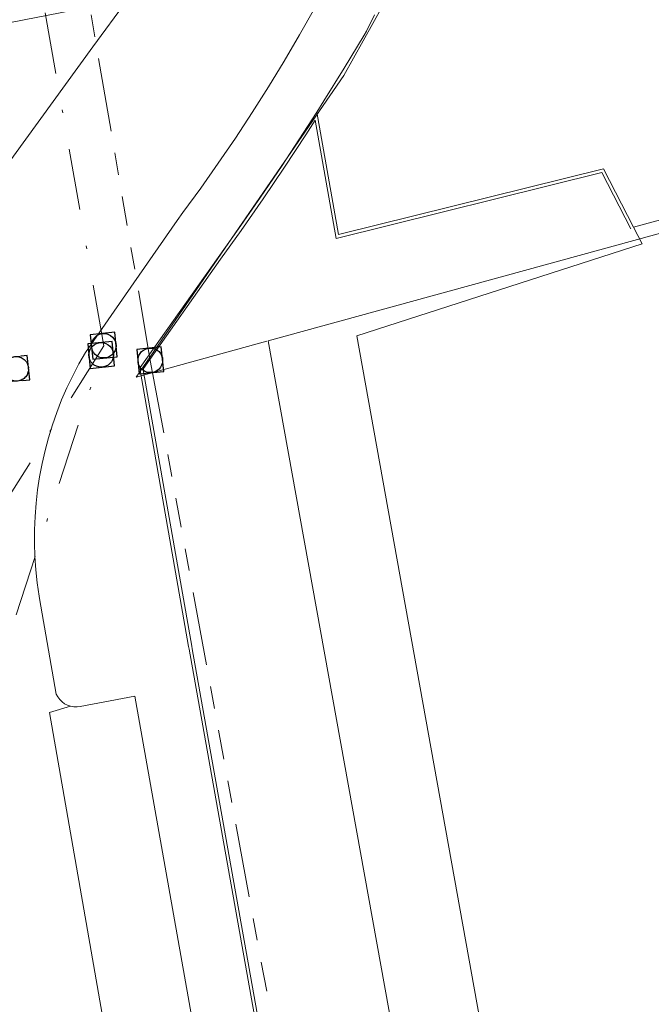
# Model space of a CAD drawing. Header units: metres. Extents: x 174255 to 175175, y 462028 to 462911.
# Tile 21 of 256: x 174414 to 174435, y 462281 to 462313. Entities that reach past the tile are written whole.
import ezdxf

# ---------------------------------------------------------------- set-up
doc = ezdxf.new("R2010")
doc.units = ezdxf.units.M
for name, pattern in [('RI-DRAINAGE', [19.2, 6, -1.8, 1.8, -1.8, 2.4, -1.8, 1.8, -1.8]), ('RI-HWA', [7.4, 5, -2.4]), ('RI-VWA', [11, 5, -3, 0, -3])]:
    doc.linetypes.add(name, pattern=pattern)
for name, color, linetype, lineweight in [('B-WE-OG-TERREIN_AGRARISCH-G', 8, 'Continuous', 20), ('B-WE-OG-TERREIN_ERF-G', 8, 'Continuous', 20), ('B-WE-OG-TERREIN_GROEN-G', 8, 'Continuous', 20), ('B-WE-OG-WEG_VERHARD_OPEN -G', 8, 'Continuous', 20), ('B-WE-RI-DRAINAGE-G', 8, 'RI-DRAINAGE', 20), ('B-WE-RI-DRAINAGE_RIOOLPUT_INSPECTIEPUT-S', 8, 'Continuous', 20), ('B-WE-RI-HWA_RIOOLPUT_INSPECTIEPUT-S', 8, 'RI-HWA', 20), ('B-WE-RI-VWA-G', 8, 'RI-VWA', 20), ('B-WE-RI-VWA_RIOOLPUT_INSPECTIEPUT-S', 8, 'Continuous', 20), ('B-XX-KG-GRENS_PERCEEL-BEREKEND-G', 213, 'Continuous', 20), ('B-XX-KG-GRENS_PERCEEL-G', 213, 'Continuous', 20)]:
    doc.layers.add(name, color=color, linetype=linetype, lineweight=lineweight)

# ---------------------------------------------------------------- blocks, each defined once
blk = doc.blocks.new('B-SRI-PUT_VWA-SO')
at = {"flags": 128}
blk.add_lwpolyline([(-2, 2), (2, 2), (2, -2), (-2, -2)], close=True, dxfattribs=at)
at = {"lineweight": -3, "flags": 128}
blk.add_lwpolyline([(2, -2), (2, 2), (-2, 2), (-2, -2)], close=True, dxfattribs=at)
at = {"lineweight": -3}
blk.add_circle((0, 0), 2, dxfattribs=at)

msp = doc.modelspace()

# ---------------------------------------------------------------- linework, layer by layer
at = {"layer": 'B-WE-OG-TERREIN_AGRARISCH-G'}
msp.add_lwpolyline([(174518.147, 462329.354), (174517.692, 462329.226), (174461.861, 462313.57), (174433.957, 462305.975)], dxfattribs=at)
at = {"layer": 'B-WE-OG-TERREIN_ERF-G'}
msp.add_lwpolyline([(174425.526, 462312.895), (174425.261, 462312.363), (174425.192, 462312.23), (174424.544, 462311.158), (174423.882, 462310.094), (174423.647, 462309.728)], dxfattribs=at)
at = {"layer": 'B-WE-OG-TERREIN_GROEN-G'}
for points in [[(174411.581, 462305.289), (174416.361, 462311.849), (174417.476, 462313.38)], [(174416.127, 462313.119), (174412.047, 462312.332)], [(174433.957, 462305.975), (174432.979, 462307.877), (174424.356, 462305.735), (174423.647, 462309.728), (174423.206, 462309.038), (174422.517, 462307.992), (174421.815, 462306.954), (174421.1, 462305.925), (174420.434, 462304.993), (174417.902, 462301.409), (174417.91, 462301.258), (174419.476, 462292.322), (174419.49, 462292.236), (174425.004, 462261.316), (174426.6, 462252.366), (174429.193, 462237.827), (174430.213, 462232.187), (174433.198, 462214.083)], [(174433.868, 462305.929), (174432.926, 462307.761), (174424.276, 462305.612), (174423.593, 462309.458), (174423.29, 462308.984), (174422.6, 462307.936), (174421.897, 462306.897), (174421.182, 462305.867), (174420.516, 462304.935), (174418.004, 462301.38), (174418.01, 462301.269), (174419.575, 462292.339), (174419.589, 462292.253), (174425.102, 462261.334), (174426.698, 462252.384), (174429.291, 462237.845), (174430.312, 462232.204), (174433.308, 462214.033)], [(174429.434, 462276.592), (174429.145, 462279.096), (174424.955, 462302.442), (174434.234, 462305.435), (174433.957, 462305.975)]]:
    msp.add_lwpolyline(points, dxfattribs=at)
at = {"layer": 'B-WE-OG-WEG_VERHARD_OPEN -G'}
for points in [[(174415.636, 462290.381), (174415.535, 462290.415), (174415.441, 462290.463), (174415.356, 462290.526), (174415.281, 462290.6), (174415.217, 462290.685), (174415.168, 462290.778), (174414.623, 462293.895), (174414.611, 462293.967), (174414.549, 462294.396), (174414.502, 462294.828), (174414.472, 462295.261), (174414.457, 462295.695), (174414.459, 462296.129), (174414.477, 462296.562), (174414.51, 462296.995), (174414.559, 462297.426), (174414.625, 462297.855), (174414.706, 462298.281), (174414.803, 462298.705), (174414.915, 462299.124), (174415.042, 462299.539), (174415.185, 462299.948), (174415.343, 462300.353), (174415.516, 462300.751), (174415.703, 462301.142), (174415.904, 462301.527), (174416.12, 462301.903), (174417.689, 462304.165), (174419.098, 462306.196), (174419.29, 462306.454), (174419.873, 462307.254), (174420.442, 462308.063), (174420.999, 462308.881), (174421.542, 462309.707), (174422.071, 462310.543), (174422.587, 462311.387), (174423.089, 462312.239), (174423.578, 462313.099)], [(174422.908, 462260.951), (174420.244, 462276.515), (174417.726, 462290.712), (174415.951, 462290.373), (174415.846, 462290.359), (174415.74, 462290.362), (174415.636, 462290.381)], [(174415.636, 462290.381), (174414.949, 462290.183), (174420.131, 462260.467)]]:
    msp.add_lwpolyline(points, dxfattribs=at)
at = {"layer": 'B-WE-RI-DRAINAGE-G', "ltscale": 0.4}
for p, q in [((174406.186, 462372.031), (174418.229, 462301.643)), ((174418.229, 462301.643), (174431.585, 462229.237))]:
    msp.add_line(p, q, dxfattribs=at)
at = {"layer": 'B-WE-RI-VWA-G', "ltscale": 0.4}
for p, q in [((174416.713, 462302.12), (174406.39, 462360.809)), ((174416.713, 462302.12), (174405.399, 462284.147)), ((174411.059, 462284.808), (174416.63, 462301.819))]:
    msp.add_line(p, q, dxfattribs=at)
at = {"layer": 'B-XX-KG-GRENS_PERCEEL-BEREKEND-G'}
for points in [[(174422.069, 462302.278), (174433.962, 462305.541), (174474.506, 462316.682), (174516.191, 462328.137), (174519.196, 462328.959)], [(174422.069, 462302.278), (174426.775, 462276.182)]]:
    msp.add_lwpolyline(points, dxfattribs=at)
at = {"layer": 'B-XX-KG-GRENS_PERCEEL-G', "flags": 128}
msp.add_lwpolyline([(174422.017, 462302.272), (174417.764, 462301.099), (174418.36, 462301.964), (174424.531, 462310.917), (174425.787, 462313.171), (174426.692, 462315.274), (174427.351, 462317.582), (174427.74, 462320.395), (174427.789, 462322.618), (174427.64, 462325.042), (174427.309, 462327.175), (174421.846, 462356.694)], dxfattribs=at)

# ---------------------------------------------------------------- block references
at = {"layer": 'B-WE-RI-DRAINAGE_RIOOLPUT_INSPECTIEPUT-S', "xscale": 0.1999999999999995, "yscale": 0.1999999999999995, "zscale": 0.1999999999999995, "rotation": 5.739328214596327}
msp.add_blockref('B-SRI-PUT_VWA-SO', (174418.229, 462301.643), dxfattribs=at)
at = {"layer": 'B-WE-RI-HWA_RIOOLPUT_INSPECTIEPUT-S', "xscale": 0.1999999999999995, "yscale": 0.1999999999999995, "zscale": 0.1999999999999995, "rotation": 5.739328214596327}
msp.add_blockref('B-SRI-PUT_VWA-SO', (174413.865, 462301.366), dxfattribs=at)
at = {"layer": 'B-WE-RI-VWA_RIOOLPUT_INSPECTIEPUT-S', "xscale": 0.1999999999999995, "yscale": 0.1999999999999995, "zscale": 0.1999999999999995, "rotation": 5.739328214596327}
for p in [(174416.713, 462302.12), (174416.63, 462301.819)]:
    msp.add_blockref('B-SRI-PUT_VWA-SO', p, dxfattribs=at)

doc.saveas('drawing.dxf')
